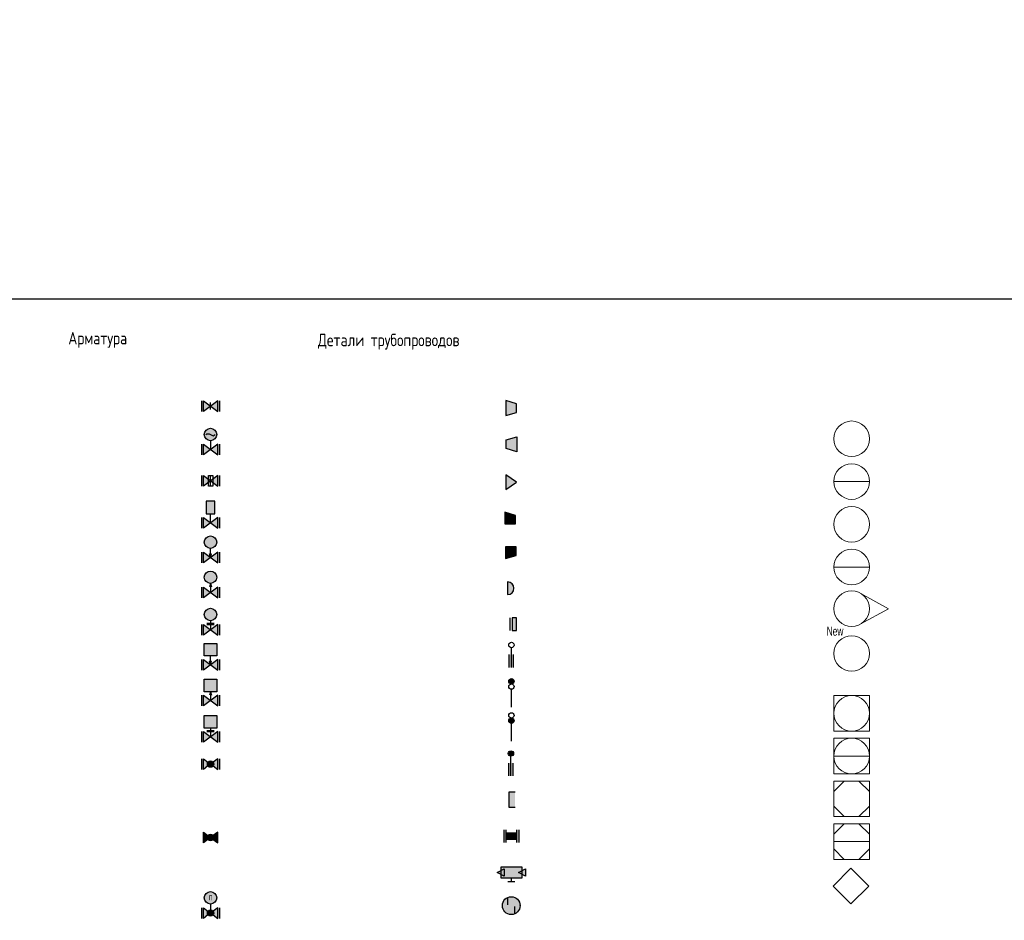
# Paper-space layout 'Технология производства' of a CAD drawing. Header units: millimetres. Extents: x -55 to 5243, y -1379 to 1818.
# Tile 4 of 7: x 458 to 735, y 246 to 498. Entities that reach past the tile are written whole.
import ezdxf
from ezdxf.enums import TextEntityAlignment as Align

# ---------------------------------------------------------------- set-up
doc = ezdxf.new("R2010")
doc.units = ezdxf.units.MM
for name, color, linetype, lineweight in [('TEXT', 199, 'Continuous', 30), ('text-2.5', 235, 'Continuous', 20), ('Прибор КИП', 1, 'Continuous', 20)]:
    doc.layers.add(name, color=color, linetype=linetype, lineweight=lineweight)
doc.styles.add('25', font='wwcade.shx', dxfattribs={"width": 0.7, "height": 2.5})
doc.styles.add('GOST 2.304', font='CS_Gost2304.shx')
doc.styles.add('ONHP', font='spdswin.shx')

# ---------------------------------------------------------------- blocks, each defined once
blk = doc.blocks.new('*U213')
blk.add_circle((0, 0), 5)
at = {"layer": 'text-2.5', "style": '25', "width": 0.7}
for tag, p, flags in [('HH2', (6.2, 13), 8), ('HH1', (6.2, 9), 8), ('H2', (6.2, 5), 8), ('H1', (6.2, 1), 8), ('FAILMODE', (-5.62, -8.2), 9)]:
    blk.add_attdef(tag, p, '', height=2.5, dxfattribs=dict(at, flags=flags))
at = {"layer": 'text-2.5', "style": '25', "width": 0.7, "flags": 8}
for tag, p in [('NOTE', (-7, 7.5)), ('L1', (6.2, -1)), ('L2', (6.2, -5)), ('LL1', (6.2, -9)), ('LL2', (6.2, -13))]:
    blk.add_attdef(tag, text='', height=2.5, dxfattribs=at).set_placement(p, align=Align.TOP_LEFT)
for tag, p in [('FUNCTION', (-0.03, 1.79)), ('TAG', (0, -2.04))]:
    blk.add_attdef(tag, text='', height=2.5, dxfattribs=at).set_placement(p, align=Align.MIDDLE_CENTER)
blk = doc.blocks.new('*U229')
blk.add_line((-5, 0), (5, 0))
blk.add_circle((0, 0), 5)
at = {"layer": 'text-2.5', "style": '25', "width": 0.7}
for tag, p, flags in [('HH2', (6.2, 13), 8), ('HH1', (6.2, 9), 8), ('H2', (6.2, 5), 8), ('H1', (6.2, 1), 8), ('FAILMODE', (-5.62, -8.2), 9)]:
    blk.add_attdef(tag, p, '', height=2.5, dxfattribs=dict(at, flags=flags))
at = {"layer": 'text-2.5', "style": '25', "width": 0.7, "flags": 8}
for tag, p in [('FUNCTION', (-0.03, 1.79)), ('TAG', (0, -2.04))]:
    blk.add_attdef(tag, text='', height=2.5, dxfattribs=at).set_placement(p, align=Align.MIDDLE_CENTER)
for tag, p in [('L1', (6.2, -1)), ('L2', (6.2, -5)), ('LL1', (6.2, -9)), ('LL2', (6.2, -13))]:
    blk.add_attdef(tag, text='', height=2.5, dxfattribs=at).set_placement(p, align=Align.TOP_LEFT)
blk = doc.blocks.new('*U214')
blk.add_circle((0, 0), 5)
at = {"layer": 'text-2.5', "style": '25', "width": 0.7}
for tag, p, flags in [('HH2', (6.2, 13), 8), ('HH1', (6.2, 9), 8), ('H2', (6.2, 5), 8), ('H1', (6.2, 1), 8), ('FAILMODE', (-5.62, -8.2), 9)]:
    blk.add_attdef(tag, p, '', height=2.5, dxfattribs=dict(at, flags=flags))
at = {"layer": 'text-2.5', "style": '25', "width": 0.7, "flags": 8}
for tag, p in [('NOTE', (-7, 7.5)), ('L1', (6.2, -1)), ('L2', (6.2, -5)), ('LL1', (6.2, -9)), ('LL2', (6.2, -13))]:
    blk.add_attdef(tag, text='', height=2.5, dxfattribs=at).set_placement(p, align=Align.TOP_LEFT)
for tag, p in [('FUNCTION', (-0.03, 1.79)), ('TAG', (0, -2.04))]:
    blk.add_attdef(tag, text='', height=2.5, dxfattribs=at).set_placement(p, align=Align.MIDDLE_CENTER)
blk = doc.blocks.new('*U230')
blk.add_line((-5, 0), (5, 0))
blk.add_circle((0, 0), 5)
at = {"layer": 'text-2.5', "style": '25', "width": 0.7}
for tag, p, flags in [('HH2', (6.2, 13), 8), ('HH1', (6.2, 9), 8), ('H2', (6.2, 5), 8), ('H1', (6.2, 1), 8), ('FAILMODE', (-5.62, -8.2), 9)]:
    blk.add_attdef(tag, p, '', height=2.5, dxfattribs=dict(at, flags=flags))
at = {"layer": 'text-2.5', "style": '25', "width": 0.7, "flags": 8}
for tag, p in [('FUNCTION', (-0.03, 1.79)), ('TAG', (0, -2.04))]:
    blk.add_attdef(tag, text='', height=2.5, dxfattribs=at).set_placement(p, align=Align.MIDDLE_CENTER)
for tag, p in [('L1', (6.2, -1)), ('L2', (6.2, -5)), ('LL1', (6.2, -9)), ('LL2', (6.2, -13))]:
    blk.add_attdef(tag, text='', height=2.5, dxfattribs=at).set_placement(p, align=Align.TOP_LEFT)
blk = doc.blocks.new('*U144')
for q in [(2.41, 4.38), (2.41, -4.38)]:
    blk.add_line((10.37, 0), q)
blk.add_circle((0, 0), 5)
at = {"layer": 'text-2.5', "style": '25', "width": 0.7, "flags": 8}
blk.add_attdef('FUNCTION', text='', height=2.5, dxfattribs=at).set_placement((-0.19, -0.33), align=Align.MIDDLE_CENTER)
blk = doc.blocks.new('*U215')
blk.add_circle((0, 0), 5)
at = {"layer": 'text-2.5', "style": '25', "width": 0.7}
for tag, p, flags in [('HH2', (6.2, 13), 8), ('HH1', (6.2, 9), 8), ('H2', (6.2, 5), 8), ('H1', (6.2, 1), 8), ('FAILMODE', (-5.62, -8.2), 9)]:
    blk.add_attdef(tag, p, '', height=2.5, dxfattribs=dict(at, flags=flags))
at = {"layer": 'text-2.5', "style": '25', "width": 0.7, "flags": 8}
for tag, p in [('NOTE', (-7, 7.5)), ('L1', (6.2, -1)), ('L2', (6.2, -5)), ('LL1', (6.2, -9)), ('LL2', (6.2, -13))]:
    blk.add_attdef(tag, text='', height=2.5, dxfattribs=at).set_placement(p, align=Align.TOP_LEFT)
for tag, p in [('FUNCTION', (-0.03, 1.79)), ('TAG', (0, -2.04))]:
    blk.add_attdef(tag, text='', height=2.5, dxfattribs=at).set_placement(p, align=Align.MIDDLE_CENTER)
blk = doc.blocks.new('*U226')
blk.add_lwpolyline([(-5, -5), (5, -5), (5, 5), (-5, 5)], close=True)
blk.add_circle((0, 0), 5)
at = {"layer": 'text-2.5', "style": '25', "width": 0.7}
for tag, p, flags in [('HH2', (6.2, 13), 8), ('HH1', (6.2, 9), 8), ('H2', (6.2, 5), 8), ('H1', (6.2, 1), 8), ('FAILMODE', (-5.62, -8.2), 9)]:
    blk.add_attdef(tag, p, '', height=2.5, dxfattribs=dict(at, flags=flags))
at = {"layer": 'text-2.5', "style": '25', "width": 0.7, "flags": 8}
for tag, p in [('FUNCTION', (-0.03, 1.79)), ('TAG', (0, -2.04))]:
    blk.add_attdef(tag, text='', height=2.5, dxfattribs=at).set_placement(p, align=Align.MIDDLE_CENTER)
for tag, p in [('L1', (6.2, -1)), ('L2', (6.2, -5)), ('LL1', (6.2, -9)), ('LL2', (6.2, -13))]:
    blk.add_attdef(tag, text='', height=2.5, dxfattribs=at).set_placement(p, align=Align.TOP_LEFT)
blk = doc.blocks.new('*U217')
for p, q in [((-4.82, 5), (4.82, 5)), ((-5, 0), (5, 0)), ((-4.82, -5), (4.82, -5))]:
    blk.add_line(p, q)
at = {"color": 0}
for p, q in [((-4.82, 5), (4.82, 5)), ((-4.82, -5), (4.82, -5))]:
    blk.add_line(p, q, dxfattribs=at)
blk.add_lwpolyline([(-5, -5), (5, -5), (5, 5), (-5, 5)], close=True)
blk.add_circle((0, 0), 5)
at = {"layer": 'text-2.5', "style": '25', "width": 0.7}
for tag, p, flags in [('HH2', (6.2, 13), 8), ('HH1', (6.2, 9), 8), ('H2', (6.2, 5), 8), ('H1', (6.2, 1), 8), ('FAILMODE', (-5.62, -8.2), 9)]:
    blk.add_attdef(tag, p, '', height=2.5, dxfattribs=dict(at, flags=flags))
at = {"layer": 'text-2.5', "style": '25', "width": 0.7, "flags": 8}
for tag, p in [('FUNCTION', (-0.03, 1.79)), ('TAG', (0, -2.04))]:
    blk.add_attdef(tag, text='', height=2.5, dxfattribs=at).set_placement(p, align=Align.MIDDLE_CENTER)
for tag, p in [('L1', (6.2, -1)), ('L2', (6.2, -5)), ('LL1', (6.2, -9)), ('LL2', (6.2, -13))]:
    blk.add_attdef(tag, text='', height=2.5, dxfattribs=at).set_placement(p, align=Align.TOP_LEFT)
blk = doc.blocks.new('*U227')
at = {"color": 0}
for p, q in [((-5, 2.07), (-2.07, 5)), ((-4.82, 5), (4.82, 5)), ((5, 2.07), (2.07, 5)), ((-5, -2.07), (-2.07, -5)), ((5, -2.07), (2.07, -5)), ((-4.82, -5), (4.82, -5))]:
    blk.add_line(p, q, dxfattribs=at)
for p, q in [((-4.82, 5), (4.82, 5)), ((-4.82, -5), (4.82, -5))]:
    blk.add_line(p, q)
blk.add_lwpolyline([(-5, -5), (5, -5), (5, 5), (-5, 5)], close=True)
at = {"layer": 'text-2.5', "style": '25', "width": 0.7}
for tag, p, flags in [('HH2', (6.2, 13), 8), ('HH1', (6.2, 9), 8), ('H2', (6.2, 5), 8), ('H1', (6.2, 1), 8), ('FAILMODE', (-5.62, -8.2), 9)]:
    blk.add_attdef(tag, p, '', height=2.5, dxfattribs=dict(at, flags=flags))
at = {"layer": 'text-2.5', "style": '25', "width": 0.7, "flags": 8}
for tag, p in [('FUNCTION', (-0.03, 1.79)), ('TAG', (0, -2.04))]:
    blk.add_attdef(tag, text='', height=2.5, dxfattribs=at).set_placement(p, align=Align.MIDDLE_CENTER)
for tag, p in [('L1', (6.2, -1)), ('L2', (6.2, -5)), ('LL1', (6.2, -9)), ('LL2', (6.2, -13))]:
    blk.add_attdef(tag, text='', height=2.5, dxfattribs=at).set_placement(p, align=Align.TOP_LEFT)
blk = doc.blocks.new('*U228')
at = {"color": 0}
for p, q in [((-5, 2.07), (-2.07, 5)), ((-4.82, 5), (4.82, 5)), ((5, 2.07), (2.07, 5)), ((-5, -2.07), (-2.07, -5)), ((5, -2.07), (2.07, -5)), ((-4.82, -5), (4.82, -5))]:
    blk.add_line(p, q, dxfattribs=at)
for p, q in [((-4.82, 5), (4.82, 5)), ((-5, 0), (5, 0)), ((-4.82, -5), (4.82, -5))]:
    blk.add_line(p, q)
blk.add_lwpolyline([(-5, -5), (5, -5), (5, 5), (-5, 5)], close=True)
at = {"layer": 'text-2.5', "style": '25', "width": 0.7}
for tag, p, flags in [('HH2', (6.2, 13), 8), ('HH1', (6.2, 9), 8), ('H2', (6.2, 5), 8), ('H1', (6.2, 1), 8), ('FAILMODE', (-5.62, -8.2), 9)]:
    blk.add_attdef(tag, p, '', height=2.5, dxfattribs=dict(at, flags=flags))
at = {"layer": 'text-2.5', "style": '25', "width": 0.7, "flags": 8}
for tag, p in [('FUNCTION', (-0.03, 1.79)), ('TAG', (0, -2.04))]:
    blk.add_attdef(tag, text='', height=2.5, dxfattribs=at).set_placement(p, align=Align.MIDDLE_CENTER)
for tag, p in [('L1', (6.2, -1)), ('L2', (6.2, -5)), ('LL1', (6.2, -9)), ('LL2', (6.2, -13))]:
    blk.add_attdef(tag, text='', height=2.5, dxfattribs=at).set_placement(p, align=Align.TOP_LEFT)
blk = doc.blocks.new('Контур блокировки')
at = {"ltscale": 50}
blk.add_lwpolyline([(0, 5), (-5, 0), (0, -5), (5, 0), (0, 5)], dxfattribs=at)
at = {"layer": 'text-2.5', "style": '25', "width": 0.7, "flags": 8}
blk.add_attdef('KONTUR', text='', height=2.5, dxfattribs=at).set_placement((0, 0), align=Align.MIDDLE_CENTER)

psp = doc.layouts.new('Технология производства')

# ---------------------------------------------------------------- hatches: boundary and pattern name
at = {"true_color": 0xfefefe}
h = psp.add_hatch(color=7, dxfattribs=at)
h.dxf.hatch_style = 1
h.paths.add_polyline_path([(510.37, 498.35), (512.37, 496.85), (510.37, 495.35)])
h.paths.add_polyline_path([(510.37, 498.35), (512.37, 496.85), (510.37, 495.35)])
at = {"linetype": 'Continuous', "lineweight": 25, "true_color": 0xf9f9f9}
h = psp.add_hatch(color=7, dxfattribs=at)
h.dxf.hatch_style = 1
h.paths.add_polyline_path([(509.85, 388.4), (509.35, 388.4), (509.35, 391.4), (509.85, 391.4)])
h.paths.add_polyline_path([(514.35, 388.4), (513.85, 388.4), (513.85, 391.4), (514.35, 391.4)])
h.paths.add_polyline_path([(511.85, 389.9), (513.85, 391.4), (513.85, 388.4)])
h.paths.add_polyline_path([(509.85, 388.4), (509.85, 391.4), (511.85, 389.9)])
at = {"true_color": 0xfefefe}
h = psp.add_hatch(color=7, dxfattribs=at)
h.dxf.hatch_style = 1
h.paths.add_polyline_path([(594.79, 387.23), (597.79, 388.13), (597.79, 390.53), (594.79, 391.43)])
h = psp.add_hatch(color=7, dxfattribs=at)
h.dxf.hatch_style = 1
edge = h.paths.add_edge_path()
edge.add_arc((511.85, 381.92), 1.75, 359.64, 539.64)
edge.add_arc((511.85, 381.92), 1.75, 179.64, 359.64)
at = {"linetype": 'Continuous', "lineweight": 25, "true_color": 0xf9f9f9}
h = psp.add_hatch(color=7, dxfattribs=at)
h.dxf.hatch_style = 1
h.paths.add_polyline_path([(509.85, 376.17), (509.35, 376.17), (509.35, 379.17), (509.85, 379.17)])
h.paths.add_polyline_path([(514.35, 376.17), (513.85, 376.17), (513.85, 379.17), (514.35, 379.17)])
h.paths.add_polyline_path([(511.85, 377.67), (513.85, 379.17), (513.85, 376.17)])
h.paths.add_polyline_path([(509.85, 376.17), (509.85, 379.17), (511.85, 377.67)])
at = {"true_color": 0xfefefe}
h = psp.add_hatch(color=7, dxfattribs=at)
h.dxf.hatch_style = 1
h.paths.add_polyline_path([(594.82, 377.98), (594.82, 380.38), (597.82, 381.28), (597.82, 377.08)])
h = psp.add_hatch(color=7, dxfattribs=at)
h.dxf.hatch_style = 1
h.paths.add_polyline_path([(594.73, 366.43), (597.73, 368.53), (594.73, 370.63)])
at = {"linetype": 'Continuous', "lineweight": 25, "true_color": 0xf9f9f9}
h = psp.add_hatch(color=7, dxfattribs=at)
h.dxf.hatch_style = 1
h.paths.add_polyline_path([(509.85, 367.43), (509.35, 367.43), (509.35, 370.43), (509.85, 370.43)])
h.paths.add_polyline_path([(514.35, 367.43), (513.85, 367.43), (513.85, 370.43), (514.35, 370.43)])
h.paths.add_polyline_path([(511.85, 368.93), (513.85, 370.43), (513.85, 367.43)])
h.paths.add_polyline_path([(509.85, 367.43), (509.85, 370.43), (511.85, 368.93)])
at = {"true_color": 0xfefefe}
h = psp.add_hatch(color=7, dxfattribs=at)
h.dxf.hatch_style = 1
h.paths.add_polyline_path([(511.25, 369.38), (511.25, 370.43), (512.45, 370.43), (512.45, 369.38), (511.85, 368.93)])
h.paths.add_polyline_path([(511.25, 369.38), (511.25, 370.43), (512.45, 370.43), (512.45, 369.38), (511.85, 368.93)])
h = psp.add_hatch(color=7, dxfattribs=at)
h.dxf.hatch_style = 1
h.paths.add_polyline_path([(510.65, 363.17), (510.65, 359.62), (513.05, 359.62), (513.05, 363.17)])
h = psp.add_hatch(color=7, dxfattribs=at)
h.dxf.hatch_style = 1
h.paths.add_polyline_path([(594.51, 360.11), (594.51, 356.81), (597.51, 356.81), (597.51, 359.21)])
at = {"linetype": 'Continuous', "lineweight": 25, "true_color": 0xf9f9f9}
h = psp.add_hatch(color=7, dxfattribs=at)
h.dxf.hatch_style = 1
h.paths.add_polyline_path([(509.85, 355.62), (509.35, 355.62), (509.35, 358.62), (509.85, 358.62)])
h.paths.add_polyline_path([(514.35, 355.62), (513.85, 355.62), (513.85, 358.62), (514.35, 358.62)])
h.paths.add_polyline_path([(511.85, 357.12), (513.85, 358.62), (513.85, 355.62)])
h.paths.add_polyline_path([(509.85, 355.62), (509.85, 358.62), (511.85, 357.12)])
at = {"true_color": 0xfefefe}
h = psp.add_hatch(color=7, dxfattribs=at)
h.dxf.hatch_style = 1
edge = h.paths.add_edge_path()
edge.add_arc((511.85, 351.67), 1.75, 359.64, 539.64)
edge.add_arc((511.85, 351.67), 1.75, 179.64, 359.64)
at = {"linetype": 'Continuous', "lineweight": 25, "true_color": 0xf9f9f9}
h = psp.add_hatch(color=7, dxfattribs=at)
h.dxf.hatch_style = 1
h.paths.add_polyline_path([(509.85, 345.92), (509.35, 345.92), (509.35, 348.92), (509.85, 348.92)])
h.paths.add_polyline_path([(514.35, 345.92), (513.85, 345.92), (513.85, 348.92), (514.35, 348.92)])
h.paths.add_polyline_path([(511.85, 347.42), (513.85, 348.92), (513.85, 345.92)])
h.paths.add_polyline_path([(509.85, 345.92), (509.85, 348.92), (511.85, 347.42)])
h = psp.add_hatch(color=7)
h.dxf.hatch_style = 1
h.paths.add_polyline_path([(511.85, 347.42), (511.59, 348.39), (512.11, 348.39)])
at = {"true_color": 0xfefefe}
h = psp.add_hatch(color=7, dxfattribs=at)
h.dxf.hatch_style = 1
h.paths.add_polyline_path([(597.64, 347.96), (597.64, 350.36), (594.64, 350.36), (594.64, 347.06)])
h = psp.add_hatch(color=7, dxfattribs=at)
h.dxf.hatch_style = 1
edge = h.paths.add_edge_path()
edge.add_arc((511.85, 341.84), 1.75, 359.64, 539.64)
edge.add_arc((511.85, 341.84), 1.75, 179.64, 359.64)
h = psp.add_hatch(color=7)
h.dxf.hatch_style = 1
h.paths.add_polyline_path([(511.85, 340.09), (512.11, 339.12), (511.59, 339.12)])
h = psp.add_hatch(color=7, dxfattribs=at)
h.dxf.hatch_style = 1
edge = h.paths.add_edge_path()
edge.add_ellipse((595.23, 338.75), major_axis=(1.8, 0), ratio=1, start_angle=270, end_angle=450)
edge.add_line((595.23, 340.55), (595.23, 336.95))
at = {"linetype": 'Continuous', "lineweight": 25, "true_color": 0xf9f9f9}
h = psp.add_hatch(color=7, dxfattribs=at)
h.dxf.hatch_style = 1
h.paths.add_polyline_path([(509.85, 336.09), (509.35, 336.09), (509.35, 339.09), (509.85, 339.09)])
h.paths.add_polyline_path([(514.35, 336.09), (513.85, 336.09), (513.85, 339.09), (514.35, 339.09)])
h.paths.add_polyline_path([(511.85, 337.59), (513.85, 339.09), (513.85, 336.09)])
h.paths.add_polyline_path([(509.85, 336.09), (509.85, 339.09), (511.85, 337.59)])
at = {"true_color": 0xfefefe}
h = psp.add_hatch(color=7, dxfattribs=at)
h.dxf.hatch_style = 1
edge = h.paths.add_edge_path()
edge.add_arc((511.85, 331.37), 1.75, 359.64, 539.64)
edge.add_arc((511.85, 331.37), 1.75, 179.64, 359.64)
h = psp.add_hatch(color=7, dxfattribs=at)
h.dxf.hatch_style = 1
h.paths.add_polyline_path([(596.51, 326.85), (597.71, 326.85), (597.71, 330.45), (596.51, 330.45)])
at = {"linetype": 'Continuous', "lineweight": 25, "true_color": 0xf9f9f9}
h = psp.add_hatch(color=7, dxfattribs=at)
h.dxf.hatch_style = 1
h.paths.add_polyline_path([(509.85, 325.62), (509.35, 325.62), (509.35, 328.62), (509.85, 328.62)])
h.paths.add_polyline_path([(514.35, 325.62), (513.85, 325.62), (513.85, 328.62), (514.35, 328.62)])
h.paths.add_polyline_path([(511.85, 327.12), (513.85, 328.62), (513.85, 325.62)])
h.paths.add_polyline_path([(509.85, 325.62), (509.85, 328.62), (511.85, 327.12)])
at = {"true_color": 0xfefefe}
h = psp.add_hatch(color=7, dxfattribs=at)
h.dxf.hatch_style = 1
h.paths.add_polyline_path([(510.1, 319.78), (510.1, 323.28), (513.6, 323.28), (513.6, 319.78)])
at = {"linetype": 'Continuous', "lineweight": 25, "true_color": 0xf9f9f9}
h = psp.add_hatch(color=7, dxfattribs=at)
h.dxf.hatch_style = 1
h.paths.add_polyline_path([(509.85, 315.78), (509.35, 315.78), (509.35, 318.78), (509.85, 318.78)])
h.paths.add_polyline_path([(514.35, 315.78), (513.85, 315.78), (513.85, 318.78), (514.35, 318.78)])
h.paths.add_polyline_path([(511.85, 317.28), (513.85, 318.78), (513.85, 315.78)])
h.paths.add_polyline_path([(509.85, 315.78), (509.85, 318.78), (511.85, 317.28)])
h = psp.add_hatch(color=7)
h.dxf.hatch_style = 1
h.paths.add_polyline_path([(511.85, 317.28), (512.11, 318.25), (511.59, 318.25)])
at = {"true_color": 0xfefefe}
h = psp.add_hatch(color=7, dxfattribs=at)
h.dxf.hatch_style = 1
h.paths.add_polyline_path([(595.72, 320.12), (596.32, 320.12), (596.32, 316.52), (595.72, 316.52)])
h = psp.add_hatch(color=7, dxfattribs=at)
h.dxf.hatch_style = 1
h.paths.add_polyline_path([(596.92, 320.12), (596.32, 320.12), (596.32, 316.52), (596.92, 316.52)])
h = psp.add_hatch(color=7, dxfattribs=at)
h.dxf.hatch_style = 1
h.paths.add_polyline_path([(510.1, 309.72), (510.1, 313.22), (513.6, 313.22), (513.6, 309.72)])
h = psp.add_hatch(color=256)
edge = h.paths.add_edge_path()
edge.add_arc((596.32, 312.65), 0.75, 359.64, 539.64)
edge.add_arc((596.32, 312.65), 0.75, 179.64, 359.64)
h = psp.add_hatch(color=7)
h.dxf.hatch_style = 1
h.paths.add_polyline_path([(511.85, 309.72), (512.11, 308.76), (511.59, 308.76)])
at = {"linetype": 'Continuous', "lineweight": 25, "true_color": 0xf9f9f9}
h = psp.add_hatch(color=7, dxfattribs=at)
h.dxf.hatch_style = 1
h.paths.add_polyline_path([(509.85, 305.72), (509.35, 305.72), (509.35, 308.72), (509.85, 308.72)])
h.paths.add_polyline_path([(514.35, 305.72), (513.85, 305.72), (513.85, 308.72), (514.35, 308.72)])
h.paths.add_polyline_path([(511.85, 307.22), (513.85, 308.72), (513.85, 305.72)])
h.paths.add_polyline_path([(509.85, 305.72), (509.85, 308.72), (511.85, 307.22)])
at = {"true_color": 0xfefefe}
h = psp.add_hatch(color=7, dxfattribs=at)
h.dxf.hatch_style = 1
h.paths.add_polyline_path([(510.1, 303.01), (513.6, 303.01), (513.6, 299.51), (510.1, 299.51)])
h = psp.add_hatch(color=256)
edge = h.paths.add_edge_path()
edge.add_arc((596.32, 301.56), 0.75, 359.64, 539.64)
edge.add_arc((596.32, 301.56), 0.75, 179.64, 359.64)
at = {"linetype": 'Continuous', "lineweight": 25, "true_color": 0xf9f9f9}
h = psp.add_hatch(color=7, dxfattribs=at)
h.dxf.hatch_style = 1
h.paths.add_polyline_path([(509.85, 295.51), (509.35, 295.51), (509.35, 298.51), (509.85, 298.51)])
h.paths.add_polyline_path([(514.35, 295.51), (513.85, 295.51), (513.85, 298.51), (514.35, 298.51)])
h.paths.add_polyline_path([(511.85, 297.01), (513.85, 298.51), (513.85, 295.51)])
h.paths.add_polyline_path([(509.85, 295.51), (509.85, 298.51), (511.85, 297.01)])
h = psp.add_hatch(color=256)
edge = h.paths.add_edge_path()
edge.add_arc((596.19, 292.37), 0.75, 359.64, 539.64)
edge.add_arc((596.19, 292.37), 0.75, 179.64, 359.64)
h = psp.add_hatch(color=7, dxfattribs=at)
h.dxf.hatch_style = 1
h.paths.add_polyline_path([(509.85, 287.9), (509.35, 287.9), (509.35, 290.9), (509.85, 290.9)])
h.paths.add_polyline_path([(514.35, 287.9), (513.85, 287.9), (513.85, 290.9), (514.35, 290.9)])
h.paths.add_polyline_path([(511.85, 289.4), (513.85, 290.9), (513.85, 287.9)])
h.paths.add_polyline_path([(509.85, 287.9), (509.85, 290.9), (511.85, 289.4)])
at = {"true_color": 0xfefefe}
h = psp.add_hatch(color=7, dxfattribs=at)
h.dxf.hatch_style = 1
edge = h.paths.add_edge_path()
edge.add_arc((511.85, 289.4), 0.9, 359.64, 539.64)
edge.add_arc((511.85, 289.4), 0.9, 179.64, 359.64)
h = psp.add_hatch(color=7, dxfattribs=at)
h.dxf.hatch_style = 1
h.paths.add_polyline_path([(595.59, 289.67), (596.19, 289.67), (596.19, 286.07), (595.59, 286.07)])
h = psp.add_hatch(color=7, dxfattribs=at)
h.dxf.hatch_style = 1
h.paths.add_polyline_path([(596.79, 289.67), (596.19, 289.67), (596.19, 286.07), (596.79, 286.07)])
h = psp.add_hatch(color=7, dxfattribs=at)
h.dxf.hatch_style = 1
h.paths.add_polyline_path([(595.58, 281.52), (597.38, 281.52), (597.38, 277.32), (595.58, 277.32)])
h = psp.add_hatch(color=7, dxfattribs=at)
h.dxf.hatch_style = 1
h.paths.add_polyline_path([(594.18, 270.97), (594.78, 270.97), (594.78, 267.37), (594.18, 267.37)])
h = psp.add_hatch(color=7, dxfattribs=at)
h.dxf.hatch_style = 1
h.paths.add_polyline_path([(598.38, 270.97), (597.78, 270.97), (597.78, 267.37), (598.38, 267.37)])
h = psp.add_hatch(color=7, dxfattribs=at)
h.dxf.hatch_style = 1
edge = h.paths.add_edge_path()
edge.add_arc((511.77, 268.84), 0.9, 36.8699, 143.1301, ccw=False)
edge.add_arc((511.77, 268.84), 0.9, -36.8699, 36.8699, ccw=False)
edge.add_arc((511.77, 268.84), 0.9, 216.8699, 323.1301, ccw=False)
edge.add_arc((511.77, 268.84), 0.9, 143.1301, 216.8699, ccw=False)
edge = h.paths.add_edge_path()
edge.add_line((509.77, 267.34), (509.77, 270.34))
edge.add_line((509.77, 270.34), (511.05, 269.38))
edge.add_arc((511.77, 268.84), 0.9, 143.1301, 216.8699)
edge.add_line((511.05, 268.3), (509.77, 267.34))
h = psp.add_hatch(color=7, dxfattribs=at)
h.dxf.hatch_style = 1
edge = h.paths.add_edge_path()
edge.add_arc((511.93, 268.84), 0.9, 36.8699, 143.1301)
edge.add_arc((511.93, 268.84), 0.9, 143.1301, 216.8699)
edge.add_arc((511.93, 268.84), 0.9, 216.8699, 323.1301)
edge.add_arc((511.93, 268.84), 0.9, 323.1301, 396.8699)
edge = h.paths.add_edge_path()
edge.add_line((513.93, 267.34), (513.93, 270.34))
edge.add_line((513.93, 270.34), (512.65, 269.38))
edge.add_arc((511.93, 268.84), 0.9, -36.8699, 36.8699, ccw=False)
edge.add_line((512.65, 268.3), (513.93, 267.34))
h = psp.add_hatch(color=7, dxfattribs=at)
h.dxf.hatch_style = 1
h.paths.add_polyline_path([(594.78, 270.07), (594.78, 268.27), (597.78, 268.27), (597.78, 270.07)])
h = psp.add_hatch(color=7, dxfattribs=at)
h.dxf.hatch_style = 1
h.paths.add_polyline_path([(598.31, 258.97), (599.31, 259.47), (599.31, 260.47), (593.31, 260.47), (593.31, 259.47), (594.31, 259.97), (594.31, 257.97), (593.31, 258.47), (593.31, 257.47), (599.31, 257.47), (599.31, 258.47)])
h.paths.add_polyline_path([(594.31, 257.97), (593.31, 258.47), (593.31, 259.47), (594.31, 259.97)])
h.paths.add_polyline_path([(599.31, 259.47), (600.31, 259.97), (600.31, 257.97), (599.31, 258.47)])
h.paths.add_polyline_path([(593.31, 258.47), (592.31, 258.97), (593.31, 259.47)])
h.paths.add_polyline_path([(599.31, 258.47), (599.31, 259.47), (598.31, 258.97)])
h = psp.add_hatch(color=7, dxfattribs=at)
h.dxf.hatch_style = 1
edge = h.paths.add_edge_path()
edge.add_arc((511.85, 251.83), 1.75, 359.64, 539.64)
edge.add_arc((511.85, 251.83), 1.75, 179.64, 359.64)
h = psp.add_hatch(color=7, dxfattribs=at)
h.dxf.hatch_style = 1
edge = h.paths.add_edge_path()
edge.add_arc((596.28, 249.66), 2.5, 359.64, 539.64)
edge.add_arc((596.28, 249.66), 2.5, 179.64, 359.64)
at = {"linetype": 'Continuous', "lineweight": 25, "true_color": 0xf9f9f9}
h = psp.add_hatch(color=7, dxfattribs=at)
h.dxf.hatch_style = 1
h.paths.add_polyline_path([(509.85, 246.08), (509.35, 246.08), (509.35, 249.08), (509.85, 249.08)])
h.paths.add_polyline_path([(514.35, 246.08), (513.85, 246.08), (513.85, 249.08), (514.35, 249.08)])
h.paths.add_polyline_path([(511.85, 247.58), (513.85, 249.08), (513.85, 246.08)])
h.paths.add_polyline_path([(509.85, 246.08), (509.85, 249.08), (511.85, 247.58)])
at = {"true_color": 0xfefefe}
h = psp.add_hatch(color=7, dxfattribs=at)
h.dxf.hatch_style = 1
edge = h.paths.add_edge_path()
edge.add_arc((511.85, 247.58), 0.9, 359.64, 539.64)
edge.add_arc((511.85, 247.58), 0.9, 179.64, 359.64)

# ---------------------------------------------------------------- linework, layer by layer
for p, q in [((509.35, 391.4), (509.35, 388.4)), ((511.85, 388.9), (511.85, 390.9)), ((514.35, 391.4), (514.35, 388.4)), ((509.35, 379.17), (509.35, 376.17)), ((511.85, 380.17), (511.85, 377.67)), ((514.35, 379.17), (514.35, 376.17)), ((509.35, 370.43), (509.35, 367.43)), ((511.85, 367.73), (511.85, 370.13)), ((514.35, 370.43), (514.35, 367.43)), ((511.85, 357.12), (511.85, 359.62)), ((509.35, 358.62), (509.35, 355.62)), ((514.35, 358.62), (514.35, 355.62)), ((509.35, 348.92), (509.35, 345.92)), ((511.85, 347.42), (511.59, 348.39)), ((511.59, 348.39), (512.11, 348.39)), ((511.85, 348.39), (511.85, 349.92)), ((511.85, 347.42), (512.11, 348.39)), ((514.35, 348.92), (514.35, 345.92)), ((511.85, 340.09), (511.59, 339.12)), ((511.85, 340.09), (512.11, 339.12)), ((595.23, 340.55), (595.23, 336.95)), ((509.35, 339.09), (509.35, 336.09)), ((511.85, 339.12), (511.85, 337.59)), ((514.35, 339.09), (514.35, 336.09)), ((511.85, 329.62), (511.85, 327.12)), ((595.91, 330.45), (595.91, 326.85)), ((509.35, 328.62), (509.35, 325.62)), ((510.83, 328.92), (512.87, 328.92)), ((510.83, 328.62), (512.87, 328.62)), ((514.35, 328.62), (514.35, 325.62)), ((596.32, 316.52), (596.32, 322.07)), ((509.35, 318.78), (509.35, 315.78)), ((511.85, 317.28), (511.59, 318.25)), ((511.59, 318.25), (512.11, 318.25)), ((511.85, 318.25), (511.85, 319.78)), ((511.85, 317.28), (512.11, 318.25)), ((514.35, 318.78), (514.35, 315.78)), ((595.72, 316.52), (595.72, 320.12)), ((596.92, 316.52), (596.92, 320.12)), ((511.85, 309.72), (511.59, 308.76)), ((511.85, 309.72), (512.11, 308.76)), ((596.32, 305.41), (596.32, 310.4)), ((509.35, 308.72), (509.35, 305.72)), ((511.85, 308.76), (511.85, 307.22)), ((514.35, 308.72), (514.35, 305.72)), ((510.83, 298.81), (512.87, 298.81)), ((511.85, 299.51), (511.85, 297.01)), ((596.32, 295.83), (596.32, 300.81)), ((509.35, 298.51), (509.35, 295.51)), ((510.83, 298.51), (512.87, 298.51)), ((514.35, 298.51), (514.35, 295.51)), ((509.35, 290.9), (509.35, 287.9)), ((514.35, 290.9), (514.35, 287.9)), ((596.19, 286.07), (596.19, 291.62)), ((595.59, 286.07), (595.59, 289.67)), ((596.79, 286.07), (596.79, 289.67)), ((597.38, 281.52), (595.58, 281.52)), ((595.58, 281.52), (595.58, 277.32)), ((595.58, 277.32), (597.38, 277.32)), ((594.18, 270.97), (594.18, 267.37)), ((594.78, 270.97), (594.78, 267.37)), ((597.78, 270.97), (597.78, 267.37)), ((598.38, 270.97), (598.38, 267.37)), ((594.78, 270.07), (597.78, 270.07)), ((594.78, 268.27), (597.78, 268.27)), ((592.31, 258.97), (594.31, 259.97)), ((593.31, 260.47), (593.31, 257.47)), ((599.31, 260.47), (593.31, 260.47)), ((594.31, 259.97), (594.31, 257.97)), ((598.31, 258.97), (600.31, 259.97)), ((599.31, 257.47), (599.31, 260.47)), ((600.31, 259.97), (600.31, 257.97)), ((594.31, 257.97), (592.31, 258.97)), ((593.31, 257.47), (599.31, 257.47)), ((596.31, 256.47), (596.31, 257.47)), ((600.31, 257.97), (598.31, 258.97)), ((595.31, 256.47), (597.31, 256.47)), ((509.35, 249.08), (509.35, 246.08)), ((511.85, 250.08), (511.85, 248.48)), ((514.35, 249.08), (514.35, 246.08)), ((593.78, 249.6), (593.78, 249.73)), ((598.78, 249.6), (598.78, 249.73))]:
    psp.add_line(p, q)
at = {"color": 5}
for p, q in [((595.28, 249.91), (595.28, 251.91)), ((597.28, 247.41), (597.28, 249.41))]:
    psp.add_line(p, q, dxfattribs=at)
for points in [[(-55.27, 420), (5242.99, 420), (5242.99, -1378.76), (-55.27, -1378.76)], [(597.73, 368.53), (594.73, 370.63), (594.73, 366.43)], [(511.25, 370.43), (512.45, 370.43), (512.45, 367.43), (511.25, 367.43)], [(510.65, 359.62), (513.05, 359.62), (513.05, 363.17), (510.65, 363.17)], [(597.71, 330.45), (596.51, 330.45), (596.51, 326.85), (597.71, 326.85)], [(510.1, 323.28), (513.6, 323.28), (513.6, 319.78), (510.1, 319.78)], [(510.1, 313.22), (513.6, 313.22), (513.6, 309.72), (510.1, 309.72)], [(510.1, 303.01), (513.6, 303.01), (513.6, 299.51), (510.1, 299.51)]]:
    psp.add_lwpolyline(points, close=True)
for points in [[(509.85, 388.4), (509.85, 391.4), (513.85, 388.4), (513.85, 391.4), (509.85, 388.4)], [(594.79, 391.43), (594.79, 387.23), (597.79, 388.13), (597.79, 390.53), (594.79, 391.43)], [(509.85, 376.17), (509.85, 379.17), (513.85, 376.17), (513.85, 379.17), (509.85, 376.17)], [(597.82, 381.28), (597.82, 377.08), (594.82, 377.98), (594.82, 380.38), (597.82, 381.28)], [(509.85, 367.43), (509.85, 370.43), (513.85, 367.43), (513.85, 370.43), (509.85, 367.43)], [(594.51, 360.11), (594.51, 356.81), (597.51, 356.81), (597.51, 359.21), (594.51, 360.11)], [(509.85, 355.62), (509.85, 358.62), (513.85, 355.62), (513.85, 358.62), (509.85, 355.62)], [(509.85, 345.92), (509.85, 348.92), (513.85, 345.92), (513.85, 348.92), (509.85, 345.92)], [(594.64, 350.36), (594.64, 347.06), (597.64, 347.96), (597.64, 350.36), (594.64, 350.36)], [(509.85, 336.09), (509.85, 339.09), (513.85, 336.09), (513.85, 339.09), (509.85, 336.09)], [(509.85, 325.62), (509.85, 328.62), (513.85, 325.62), (513.85, 328.62), (509.85, 325.62)], [(509.85, 315.78), (509.85, 318.78), (513.85, 315.78), (513.85, 318.78), (509.85, 315.78)], [(509.85, 305.72), (509.85, 308.72), (513.85, 305.72), (513.85, 308.72), (509.85, 305.72)], [(509.85, 295.51), (509.85, 298.51), (513.85, 295.51), (513.85, 298.51), (509.85, 295.51)], [(509.85, 287.9), (509.85, 290.9), (511.13, 289.94)], [(512.57, 288.86), (513.85, 287.9), (513.85, 290.9), (512.57, 289.94)], [(511.13, 288.86), (509.85, 287.9)], [(509.85, 267.28), (509.85, 270.28), (511.13, 269.32)], [(511.13, 268.24), (509.85, 267.28)], [(512.57, 268.24), (513.85, 267.28), (513.85, 270.28), (512.57, 269.32)], [(509.85, 246.08), (509.85, 249.08), (511.13, 248.12)], [(512.57, 247.04), (513.85, 246.08), (513.85, 249.08), (512.57, 248.12)], [(511.13, 247.04), (509.85, 246.08)]]:
    psp.add_lwpolyline(points)
for centre, radius in [((511.85, 381.92), 1.75), ((511.85, 351.67), 1.75), ((511.85, 341.84), 1.75), ((511.85, 331.37), 1.75), ((596.32, 322.82), 0.75), ((596.32, 312.65), 0.75), ((596.32, 311.15), 0.75), ((596.32, 303.06), 0.75), ((596.32, 301.56), 0.75), ((596.19, 292.37), 0.75), ((511.85, 289.4), 0.9), ((511.85, 268.78), 0.9), ((511.85, 251.83), 1.75), ((596.28, 249.66), 2.5), ((511.85, 247.58), 0.9)]:
    psp.add_circle(centre, radius)
psp.add_ellipse((595.23, 338.75), major_axis=(1.8, 0), ratio=1, start_param=-1.570796, end_param=1.570796)
psp.add_open_spline([(510.54, 381.92), (510.66, 382.08), (511.18, 382.19), (511.87, 381.99), (512.54, 381.35), (513.02, 381.75), (513.16, 381.92)], degree=3, knots=[0, 0, 0, 0, 0.600787, 1.378991, 2.212182, 2.882669, 2.882669, 2.882669, 2.882669])

# ---------------------------------------------------------------- block references
at = {"layer": 'Прибор КИП'}
for name, p in [('*U213', (691.85, 380.7)), ('*U229', (691.85, 368.7)), ('*U214', (691.85, 356.7)), ('*U230', (691.85, 344.7)), ('*U226', (691.85, 303.64)), ('*U217', (691.85, 291.64)), ('*U227', (691.85, 279.64)), ('*U228', (691.85, 267.64)), ('Контур блокировки', (691.65, 255.13))]:
    psp.add_blockref(name, p, dxfattribs=at)
at = {"layer": 'Прибор КИП', "transparency": 16777216}
psp.add_blockref('*U144', (691.85, 333.01), dxfattribs=at)
at = {"layer": 'Прибор КИП'}
ref = psp.add_blockref('*U215', (691.85, 320.44), dxfattribs=at)
ref.add_attrib('NOTE', 'New', dxfattribs={"layer": 'text-2.5', "height": 2.5, "style": '25', "width": 0.7}).set_placement((684.85, 327.94), align=Align.TOP_LEFT)

# ---------------------------------------------------------------- texts
at = {"style": 'ONHP'}
psp.add_text('П', height=1.35, dxfattribs=at).set_placement((511.85, 251.83), align=Align.MIDDLE_CENTER)
at = {"layer": 'TEXT', "style": 'GOST 2.304'}
for s, p in [('Арматура', (480.17, 408.95)), ('Детали трубопроводов', (561.86, 408.44))]:
    psp.add_text(s, height=3.5, dxfattribs=at).set_placement(p, align=Align.MIDDLE_CENTER)

doc.saveas('drawing.dxf')
